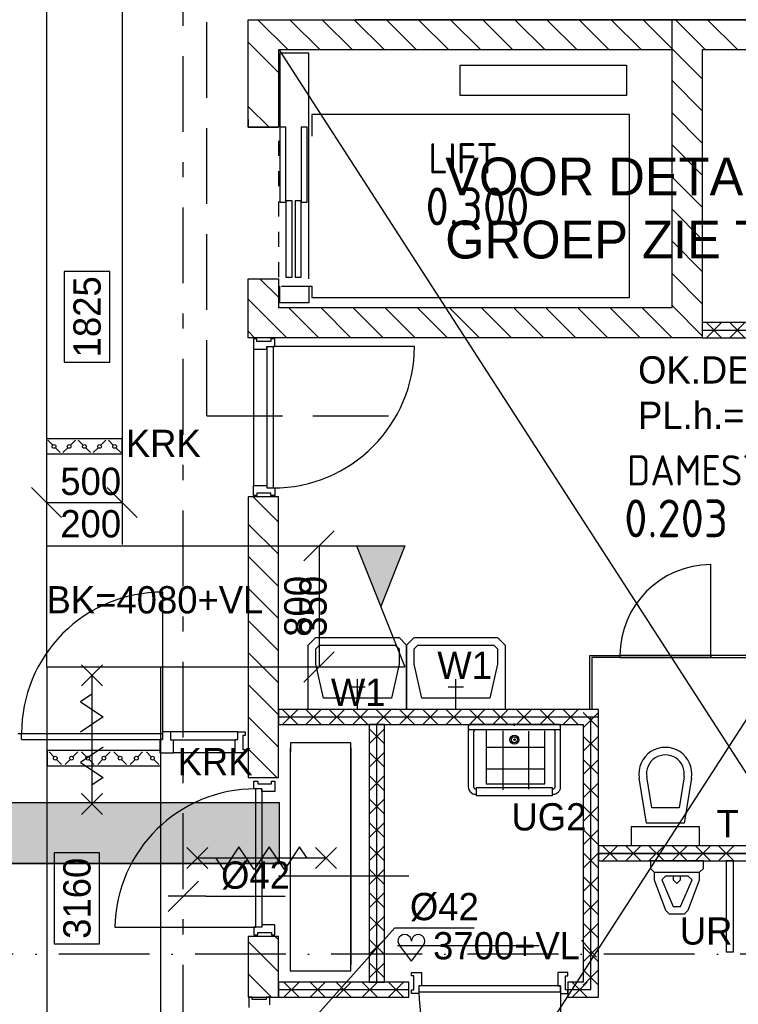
# Model space of a CAD drawing. Extents: x -866131 to -691536, y 173952 to 258052.
# Tile 96 of 160: x -774672 to -769925, y 216940 to 223441. Entities that reach past the tile are written whole.
import ezdxf
from ezdxf.enums import TextEntityAlignment as Align

# ---------------------------------------------------------------- set-up
doc = ezdxf.new("R2010")
doc.units = 0
doc.header["$LTSCALE"] = 100
for name, pattern in [('2322108', [7, 5, -2]), ('2322109', [10, 5, -2, 1, -2]), ('CENTER4', [5, 3.125, -0.625, 0.625, -0.625]), ('DASHDOT', [9, 6, -1.5, 0, -1.5]), ('HIDDEN', [2, 1, -1]), ('LURETOUR', [6, 4, -2])]:
    doc.linetypes.add(name, pattern=pattern)
doc.layers.get('0').update_dxf_attribs({"linetype": 'CONTINUOUS'})
for name, color, linetype in [('AL$1----_ALGEMEEN', 7, 'CONTINUOUS'), ('AL$7----_STRAMIEN', 1, 'DASHDOT'), ('AL$8----_HULPLIJNEN', 2, 'CONTINUOUS'), ('AL22----_BINNENWAND', 7, 'CONTINUOUS'), ('AL22----_CAMPINGWANDJE', 1, 'CONTINUOUS'), ('AL28----_KONSTRUKTIE', 3, 'CONTINUOUS'), ('AL32----_BINNENKOZ', 7, 'CONTINUOUS'), ('AL32----_DRAAIRICHTING', 1, 'CONTINUOUS'), ('AL65----_BEVEILIGING', 7, 'CONTINUOUS'), ('AL66----_TRANSPINST', 7, 'CONTINUOUS'), ('AL74----_INRSANITAIR', 7, 'CONTINUOUS'), ('ALL-----_REFLIJNEN', 8, 'CONTINUOUS'), ('ALXA1---_RASTER50', 12, 'CONTINUOUS'), ('ALXA7---_KALKZVUIL', 1, 'CONTINUOUS'), ('ALXAB---_PREFABBETON', 1, 'CONTINUOUS'), ('BOUW', 8, 'CONTINUOUS'), ('KABELGOOT', 8, 'CONTINUOUS'), ('MV-BINNENKOZIJN', 1, 'CONTINUOUS'), ('VOLGNUMMER', 7, 'CONTINUOUS'), ('WL531---', 4, 'CONTINUOUS'), ('WL561---_RETOUR', 4, 'CONTINUOUS'), ('WL570---', 3, 'CONTINUOUS'), ('WL570---_HARTLIJN', 7, 'CONTINUOUS'), ('WL570---_RETOUR', 3, 'CONTINUOUS'), ('WL570---_TOEVOER', 3, 'CONTINUOUS'), ('WM531---', 1, 'CONTINUOUS'), ('WM570---', 1, 'CONTINUOUS')]:
    doc.layers.add(name, color=color, linetype=linetype)
doc.styles.add('BURO-018', font='BUROFONT.shx', dxfattribs={"height": 180})
doc.styles.add('BURO-025', font='BUROFONT.shx', dxfattribs={"height": 250})
doc.styles.get("Standard").update_dxf_attribs({"font": 'ISOCP'})

# ---------------------------------------------------------------- blocks, each defined once
blk = doc.blocks.new('A$C4CDC756A')
at = {"layer": 'BOUW', "color": 1, "style": 'BURO-018'}
for s, p in [('OK.DEK=4110+VL', (0, 300)), ('PL.h.=3500+vl', (0, 0))]:
    blk.add_text(s, height=180, dxfattribs=at).set_placement(p)
blk = doc.blocks.new('LU-ORND')
at = {"color": 0, "linetype": 'CONTINUOUS'}
for p, q in [((-3, 1.5), (-3, -1.5)), ((3, 1.5), (-3, 1.5)), ((3, -1.5), (3, 1.5)), ((-3, -1.5), (3, -1.5))]:
    blk.add_line(p, q, dxfattribs=at)
blk = doc.blocks.new('LU-2D-K-320')
at = {"color": 0, "linetype": 'CONTINUOUS'}
for p, q in [((-0.5, 400), (0.5, 400)), ((-0.5, -400), (0.5, -400))]:
    blk.add_line(p, q, dxfattribs=at)
blk = doc.blocks.new('*U53', base_point=(60526, 45672))
at = {"layer": 'WM570---', "linetype": 'CONTINUOUS'}
for p, q in [((60625.7, 46171.7), (60426.3, 45972.3)), ((60526, 46072), (60526, 45272)), ((60625.7, 45371.7), (60426.3, 45172.3))]:
    blk.add_line(p, q, dxfattribs=at)
at = {"layer": 'WM570---', "linetype": 'CONTINUOUS', "style": 'BURO-018'}
for s, p in [('800', (60476, 45672)), ('350', (60576, 45672))]:
    blk.add_text(s, height=180, rotation=90, dxfattribs=at).set_placement(p, align=Align.CENTER)
blk = doc.blocks.new('EH100000')
at = {"linetype": 'BYBLOCK'}
for p, q in [((1, 0.5), (0, 0.5)), ((1, 0.5, 1), (0, 0.5, 1)), ((0, -0.5, 1), (1, -0.5, 1)), ((1, -0.5), (0, -0.5))]:
    blk.add_line(p, q, dxfattribs=at)
at = {"linetype": 'BYBLOCK', "invisible_edges": 15}
for points in [[(1, -0.5), (0, -0.5), (0, 0.5), (1, 0.5)], [(0, 0.5), (1, 0.5), (1, 0.5, 1), (0, 0.5, 1)], [(0, -0.5, 1), (1, -0.5, 1), (1, -0.5), (0, -0.5)]]:
    blk.add_3dface(points, dxfattribs=at)
blk = doc.blocks.new('EH100003')
blk.add_lwpolyline([(-1, -0.5), (0, -0.5), (0, 0.5), (-1, 0.5)])
blk = doc.blocks.new('EH100005')
blk.add_lwpolyline([(-1, -0.5), (0, -0.5), (0, 0.5), (-1, 0.5)])
blk = doc.blocks.new('LU-2-KB')
at = {"color": 0, "linetype": 'CONTINUOUS'}
for p, q in [((-0.4, 0.5), (0, -0.5)), ((-0.4, 0.5), (0, 0.5)), ((0, 0.5), (-0.2, 0))]:
    blk.add_line(p, q, dxfattribs=at)
blk.add_solid([(-0.4, 0.5), (0, 0.5), (-0.2, 0)], dxfattribs=at)
blk = doc.blocks.new('LU-2D-K-2EE')
at = {"color": 0, "linetype": 'CONTINUOUS'}
for p, q in [((-0.5, 375), (0.5, 375)), ((-0.5, -375), (0.5, -375))]:
    blk.add_line(p, q, dxfattribs=at)
blk = doc.blocks.new('*U374', base_point=(60292, 42752))
at = {"color": 0, "linetype": 'CONTINUOUS'}
for p, q in [((60954.8, 43493.8), (60225.4, 42677.4)), ((60954.8, 43493.8), (61478.8, 43493.8)), ((60284.1, 42893.2), (60299.9, 42610.8))]:
    blk.add_line(p, q, dxfattribs=at)
at = {"color": 0, "linetype": 'CONTINUOUS', "style": 'BURO-018'}
blk.add_text('%%C42', height=180, dxfattribs=at).set_placement((61054.8, 43543.8))
blk = doc.blocks.new('HART')
at = {"color": 1}
for q in [(-28.1, 39.5), (51.4, 39.5)]:
    blk.add_line((11.6, -12.9), q, dxfattribs=at)
for centre, start, end in [((-10.5, 52.8), 0, 217.1867), ((33.8, 52.8), 322.8133, 180)]:
    blk.add_arc(centre, 22.1, start, end, dxfattribs=at)
blk = doc.blocks.new('LU-2D-K-1F4')
at = {"color": 0, "linetype": 'CONTINUOUS'}
for p, q in [((-0.5, 250), (0.5, 250)), ((-0.5, -250), (0.5, -250))]:
    blk.add_line(p, q, dxfattribs=at)
blk = doc.blocks.new('LU-2D-KLC-1F464')
at = {"color": 0, "linetype": 'CONTINUOUS'}
for p, q in [((-50, 250), (-50, -250)), ((50, 250), (-50, 250)), ((8.8, 208.8), (41.2, 241.2)), ((50, -250), (50, 250)), ((-8.8, 191.2), (-41.2, 158.8)), ((-8.8, 108.8), (-41.2, 141.2)), ((8.8, 91.2), (41.2, 58.8)), ((8.8, 8.8), (41.2, 41.2)), ((-8.8, -8.8), (-41.2, -41.2)), ((-8.8, -91.2), (-41.2, -58.8)), ((8.8, -108.8), (41.2, -141.2)), ((8.8, -191.2), (41.2, -158.8)), ((-50, -250), (50, -250)), ((-8.8, -208.8), (-41.2, -241.2))]:
    blk.add_line(p, q, dxfattribs=at)
for centre in [(0, 200), (0, 100), (0, 0), (0, -100), (0, -200)]:
    blk.add_circle(centre, 12.5, dxfattribs=at)
blk = doc.blocks.new('LU-2D-KLC-2EE64')
at = {"color": 0, "linetype": 'CONTINUOUS'}
for p, q in [((-50, 375), (-50, -375)), ((50, 375), (-50, 375)), ((8.8, 330.3), (41.2, 362.6)), ((50, -375), (50, 375)), ((-8.8, 312.6), (-41.2, 280.3)), ((-8.8, 223.1), (-41.2, 255.4)), ((8.8, 205.4), (41.2, 173.1)), ((8.8, 116), (41.2, 148.3)), ((-8.8, 98.3), (-41.2, 66)), ((-8.8, 8.8), (-41.2, 41.2)), ((8.8, -8.8), (41.2, -41.2)), ((-8.8, -116), (-41.2, -148.3)), ((8.8, -98.3), (41.2, -66)), ((-8.8, -205.4), (-41.2, -173.1)), ((8.8, -223.1), (41.2, -255.4)), ((8.8, -312.6), (41.2, -280.3)), ((-50, -375), (50, -375)), ((-8.8, -330.3), (-41.2, -362.6))]:
    blk.add_line(p, q, dxfattribs=at)
for centre in [(0, 321.4), (0, 214.3), (0, 107.1), (0, 0), (0, -107.1), (0, -214.3), (0, -321.4)]:
    blk.add_circle(centre, 12.5, dxfattribs=at)
blk = doc.blocks.new('*U485', base_point=(59502.1, 43701.5))
at = {"color": 0, "linetype": 'CONTINUOUS'}
for p, q in [((59602.1, 43801.5), (59402.1, 43601.5)), ((59652.1, 43701.5), (59402.1, 43701.5)), ((59652.1, 43701.5), (60176, 43701.5))]:
    blk.add_line(p, q, dxfattribs=at)
at = {"color": 0, "linetype": 'CONTINUOUS', "style": 'BURO-018'}
blk.add_text('%%C42', height=180, dxfattribs=at).set_placement((59752.1, 43751.5))

msp = doc.modelspace()

# ---------------------------------------------------------------- hatches: boundary and pattern name
at = {"layer": 'WL570---'}
h = msp.add_hatch(dxfattribs=at)
h.set_pattern_fill('DOTS', color=8, scale=40, style=0)
h.set_pattern_definition([(0, (-833039.66, 323951.69), (31.75, 63.5), [0, -63.5])])
h.paths.add_polyline_path([(-775271.53, 229557.872), (-775271.53, 229157.872), (-760732.753, 229157.872), (-760732.753, 229557.872)])
h.paths.add_polyline_path([(-775746.53, 229557.872), (-775746.53, 229082.872), (-775346.53, 229082.872), (-775271.53, 229157.872), (-775271.53, 229557.872)])
h.paths.add_polyline_path([(-775346.53, 229082.872), (-775746.53, 229082.872), (-775746.53, 223015.872), (-775348.441, 223015.872), (-775346.53, 223017.783)])
h.paths.add_polyline_path([(-775346.53, 223015.872), (-775746.53, 223015.872), (-775746.53, 218344.872), (-775346.53, 218344.872)])
h.paths.add_polyline_path([(-775271.53, 218269.872), (-775346.53, 218344.872), (-775746.53, 218344.872), (-775746.53, 218069.872), (-775746.53, 217794.872), (-775346.53, 217794.872), (-775271.53, 217869.872)])
h.paths.add_polyline_path([(-774610.883, 217869.872), (-774610.883, 218269.872), (-775271.53, 218269.872), (-775271.53, 217869.872)])
h.paths.add_polyline_path([(-772955.369, 217869.872), (-772955.369, 218269.872), (-773015.369, 218269.872), (-774610.883, 218269.872), (-774610.883, 217869.872)])

# ---------------------------------------------------------------- linework, layer by layer
at = {"color": 0, "linetype": 'CONTINUOUS'}
for p, q in [((-774395.106, 220153.572), (-774594.511, 220352.976)), ((-773895.106, 220153.572), (-774094.511, 220352.976)), ((-774494.809, 220253.274), (-773994.809, 220253.274))]:
    msp.add_line(p, q, dxfattribs=at)
at = {"layer": 'AL$1----_ALGEMEEN', "color": 8}
msp.add_line((-769174.826, 223441.366), (-772456.826, 223441.366), dxfattribs=at)
at = {"layer": 'AL$1----_ALGEMEEN', "color": 8, "linetype": 'HIDDEN'}
msp.add_line((-772336.826, 223441.366), (-767082.826, 223441.366), dxfattribs=at)
at = {"layer": 'AL$7----_STRAMIEN', "color": 1}
msp.add_lwpolyline([(-730609.16, 217271.228), (-862679.018, 217271.228)], dxfattribs=at)
at = {"layer": 'AL$8----_HULPLIJNEN', "color": 8, "linetype": 'HIDDEN'}
for p, q in [((-770362.826, 223241.366), (-772962.826, 223241.366)), ((-772962.826, 223241.366), (-772962.826, 221541.366)), ((-770362.826, 221541.366), (-770362.826, 223241.366)), ((-772962.826, 221541.366), (-770362.826, 221541.366))]:
    msp.add_line(p, q, dxfattribs=at)
at = {"layer": 'AL22----_BINNENWAND', "color": 8}
for p, q in [((-767846.826, 221441.366), (-770162.826, 221441.366)), ((-770162.826, 221441.366), (-770162.826, 221341.366)), ((-770162.826, 221341.366), (-767846.826, 221341.366)), ((-770848.826, 218886.861), (-772962.826, 218886.861)), ((-772962.826, 218886.861), (-772962.826, 218786.861)), ((-770848.826, 218836.861), (-772962.826, 218836.861)), ((-770848.826, 216986.861), (-770848.826, 218886.861)), ((-772962.826, 218786.861), (-770948.826, 218786.861)), ((-772262.826, 218786.861), (-772362.826, 218786.861)), ((-772362.826, 218786.861), (-772362.826, 217086.861)), ((-772262.826, 217086.861), (-772262.826, 218786.861)), ((-770948.826, 218786.861), (-770948.826, 217086.861)), ((-767012.826, 217986.861), (-770848.826, 217986.861)), ((-770848.826, 217986.861), (-770848.826, 217886.861)), ((-770848.826, 217936.861), (-767012.826, 217936.861)), ((-770848.826, 217936.861), (-767012.826, 217936.861)), ((-770848.826, 217886.861), (-767012.826, 217886.861)), ((-772100.326, 217786.861), (-772962.826, 217786.861)), ((-772100.326, 217086.861), (-772962.826, 217086.861)), ((-772962.826, 217086.861), (-772962.826, 216986.861)), ((-772362.826, 217086.861), (-772262.826, 217086.861)), ((-772100.326, 216986.861), (-772100.326, 217086.861)), ((-770948.826, 217086.861), (-771050.326, 217086.861)), ((-771050.326, 217086.861), (-771050.326, 216986.861)), ((-772962.826, 216986.861), (-772100.326, 216986.861)), ((-771050.326, 216986.861), (-770848.826, 216986.861))]:
    msp.add_line(p, q, dxfattribs=at)
at = {"layer": 'AL22----_CAMPINGWANDJE', "color": 8}
for p, q in [((-770905.326, 218886.861), (-770905.326, 219243.361)), ((-770905.326, 219243.361), (-770706.826, 219243.361)), ((-770706.826, 219230.361), (-770892.326, 219230.361)), ((-770892.326, 219230.361), (-770892.326, 218886.861)), ((-770706.826, 219243.361), (-770706.826, 219230.361)), ((-770106.826, 219243.361), (-770106.826, 219230.361)), ((-769722.826, 219243.361), (-770106.826, 219243.361)), ((-770106.826, 219230.361), (-769722.826, 219230.361)), ((-770892.326, 218886.861), (-770905.326, 218886.861))]:
    msp.add_line(p, q, dxfattribs=at)
at = {"layer": 'AL28----_KONSTRUKTIE', "color": 8, "linetype": 'CONTINUOUS'}
for p, q in [((-773162.826, 222731.366), (-773162.826, 223441.366)), ((-773162.826, 223441.366), (-770662.826, 223441.366)), ((-770662.826, 223441.366), (-769062.826, 223441.366)), ((-770362.826, 223241.366), (-772962.826, 223241.366)), ((-772962.826, 223241.366), (-772962.826, 222731.366)), ((-770362.826, 221541.366), (-770362.826, 223241.366)), ((-769212.826, 223241.366), (-770162.826, 223241.366)), ((-770162.826, 223241.366), (-770162.826, 221341.366)), ((-772962.826, 222731.366), (-773162.826, 222731.366)), ((-773162.826, 221341.366), (-773162.826, 221731.366)), ((-773162.826, 221731.366), (-772962.826, 221731.366)), ((-772962.826, 221731.366), (-772962.826, 221541.366)), ((-772962.826, 221541.366), (-770362.826, 221541.366)), ((-772962.826, 221341.366), (-773162.826, 221341.366)), ((-770162.826, 221341.366), (-772962.826, 221341.366)), ((-772962.826, 220291.366), (-773162.826, 220291.366)), ((-773162.826, 220291.366), (-773162.826, 218436.861)), ((-772962.826, 218436.861), (-772962.826, 220291.366)), ((-773162.826, 218436.861), (-772962.826, 218436.861)), ((-772962.826, 218436.861), (-772962.826, 218436.861)), ((-772962.826, 217387.267), (-773162.826, 217387.267)), ((-773162.826, 217387.267), (-773162.826, 216986.861)), ((-772962.826, 216986.861), (-772962.826, 217387.267)), ((-773162.826, 216986.861), (-772962.826, 216986.861))]:
    msp.add_line(p, q, dxfattribs=at)
at = {"layer": 'AL32----_BINNENKOZ', "color": 8}
for p, q in [((-773104.586, 221333.366), (-773126.586, 221333.366)), ((-773126.586, 221333.366), (-773126.586, 221266.366)), ((-773104.586, 221317.366), (-773104.586, 221333.366)), ((-773012.586, 221317.366), (-773104.586, 221317.366)), ((-772987.586, 221333.366), (-773012.586, 221333.366)), ((-773012.586, 221333.366), (-773012.586, 221317.366)), ((-772987.586, 221283.366), (-772987.586, 221333.366)), ((-773126.586, 221266.366), (-773038.586, 221266.366)), ((-773038.586, 221283.366), (-773038.586, 220349.366)), ((-773038.586, 221266.366), (-773038.586, 221283.366)), ((-773038.586, 221283.366), (-772987.586, 221283.366)), ((-772998.586, 221283.366), (-772998.586, 220349.366)), ((-773126.586, 220299.366), (-773126.586, 220366.366)), ((-773126.586, 220366.366), (-773038.586, 220366.366)), ((-773038.586, 220366.366), (-773038.586, 220349.366)), ((-773038.586, 220349.366), (-772987.586, 220349.366)), ((-772987.586, 220349.366), (-772987.586, 220299.366)), ((-773104.586, 220299.366), (-773126.586, 220299.366)), ((-773012.586, 220315.366), (-773104.586, 220315.366)), ((-773104.586, 220315.366), (-773104.586, 220299.366)), ((-773012.586, 220299.366), (-773012.586, 220315.366)), ((-772987.586, 220299.366), (-773012.586, 220299.366)), ((-770106.826, 219243.361), (-770706.826, 219243.361)), ((-770706.826, 219243.361), (-770706.826, 219230.361)), ((-770706.826, 219230.361), (-770106.826, 219230.361)), ((-770106.826, 219230.361), (-770106.826, 219243.361)), ((-774659.439, 218727.678), (-773729.439, 218727.678)), ((-773673.439, 218739.188), (-773729.439, 218739.188)), ((-773729.439, 218739.188), (-773729.439, 218687.678)), ((-773673.439, 218739.188), (-773729.439, 218739.188)), ((-773231.939, 218739.188), (-773673.439, 218739.188)), ((-773673.439, 218685.032), (-773673.439, 218739.188)), ((-773231.939, 218688.188), (-773231.939, 218739.188)), ((-773231.939, 218739.188), (-773181.939, 218739.188)), ((-773181.939, 218714.188), (-773197.939, 218714.188)), ((-773197.939, 218714.188), (-773197.939, 218622.188)), ((-773181.939, 218739.188), (-773181.939, 218714.188)), ((-774659.439, 218687.678), (-773729.439, 218687.678)), ((-773729.439, 218687.678), (-773746.439, 218687.678)), ((-773746.439, 218687.678), (-773746.439, 218600.188)), ((-773656.439, 218685.032), (-773673.439, 218685.032)), ((-773248.939, 218685.032), (-773656.439, 218685.032)), ((-773656.439, 218600.188), (-773656.439, 218685.032)), ((-773248.939, 218600.188), (-773248.939, 218688.188)), ((-773248.939, 218688.188), (-773231.939, 218688.188)), ((-773746.439, 218600.188), (-773656.439, 218600.188)), ((-773248.939, 218600.188), (-773656.439, 218600.188)), ((-773181.939, 218600.188), (-773248.939, 218600.188)), ((-773197.939, 218622.188), (-773181.939, 218622.188)), ((-773181.939, 218622.188), (-773181.939, 218600.188)), ((-773124.517, 218412.861), (-773099.517, 218412.861)), ((-773124.517, 218362.861), (-773124.517, 218412.861)), ((-773099.517, 218412.861), (-773099.517, 218396.861)), ((-773099.517, 218396.861), (-773007.517, 218396.861)), ((-773007.517, 218396.861), (-773007.517, 218412.861)), ((-773007.517, 218412.861), (-772985.517, 218412.861)), ((-772985.517, 218412.861), (-772985.517, 218345.861)), ((-773073.517, 218362.861), (-773124.517, 218362.861)), ((-773113.517, 218362.861), (-773113.517, 217448.861)), ((-773073.517, 218362.861), (-773073.517, 217448.861)), ((-773073.517, 218345.861), (-773073.517, 218362.861)), ((-772985.517, 218345.861), (-773073.517, 218345.861)), ((-772985.517, 217465.861), (-773073.517, 217465.861)), ((-773073.517, 217465.861), (-773073.517, 217448.861)), ((-772985.517, 217398.861), (-772985.517, 217465.861)), ((-774043.517, 217448.861), (-773113.517, 217448.861)), ((-773073.517, 217448.861), (-773124.517, 217448.861)), ((-773124.517, 217448.861), (-773124.517, 217398.861)), ((-773099.517, 217398.861), (-773099.517, 217414.861)), ((-773099.517, 217414.861), (-773007.517, 217414.861)), ((-773007.517, 217414.861), (-773007.517, 217398.861)), ((-773124.517, 217398.861), (-773099.517, 217398.861)), ((-773007.517, 217398.861), (-772985.517, 217398.861)), ((-772175.189, 217329.046), (-771241.189, 217329.046)), ((-772084.326, 217128.361), (-772084.326, 217150.361)), ((-772084.326, 217150.361), (-772017.326, 217150.361)), ((-772017.326, 217150.361), (-772017.326, 217062.361)), ((-771050.326, 217150.361), (-771117.326, 217150.361)), ((-771117.326, 217150.361), (-771117.326, 217062.361)), ((-771050.326, 217128.361), (-771050.326, 217150.361)), ((-772068.326, 217128.361), (-772084.326, 217128.361)), ((-772068.326, 217036.361), (-772068.326, 217128.361)), ((-771066.326, 217036.361), (-771066.326, 217128.361)), ((-771066.326, 217128.361), (-771050.326, 217128.361)), ((-772084.326, 217011.361), (-772084.326, 217036.361)), ((-772084.326, 217036.361), (-772068.326, 217036.361)), ((-772034.326, 217011.361), (-772084.326, 217011.361)), ((-772017.326, 217062.361), (-772034.326, 217062.361)), ((-772034.326, 217062.361), (-772034.326, 217011.361)), ((-772034.326, 217062.361), (-772034.326, 217022.361)), ((-771100.326, 217062.361), (-772034.326, 217062.361)), ((-772034.326, 217022.361), (-771100.326, 217022.361)), ((-772034.326, 217022.361), (-771100.326, 217022.361)), ((-771117.326, 217062.361), (-771100.326, 217062.361)), ((-771100.326, 217062.361), (-771100.326, 217011.361)), ((-771100.326, 217022.361), (-771100.326, 217062.361)), ((-771100.326, 217011.361), (-771050.326, 217011.361)), ((-771050.326, 217036.361), (-771066.326, 217036.361)), ((-771050.326, 217011.361), (-771050.326, 217036.361)), ((-773135.826, 216986.861), (-773157.826, 216986.861)), ((-773157.826, 216986.861), (-773157.826, 216919.861)), ((-773135.826, 216970.861), (-773135.826, 216986.861)), ((-773043.826, 216970.861), (-773135.826, 216970.861)), ((-773018.826, 216986.861), (-773043.826, 216986.861)), ((-773043.826, 216986.861), (-773043.826, 216970.861)), ((-773018.826, 216936.861), (-773018.826, 216986.861))]:
    msp.add_line(p, q, dxfattribs=at)
at = {"layer": 'AL32----_BINNENKOZ', "color": 8, "linetype": 'CONTINUOUS'}
msp.add_line((-773126.586, 221266.366), (-773126.586, 220366.366), dxfattribs=at)
at = {"layer": 'AL32----_BINNENKOZ', "color": 8}
msp.add_arc((-773113.517, 217432.861), 930, 90, 179.0142175, dxfattribs=at)
at = {"layer": 'AL32----_DRAAIRICHTING', "color": 8}
for p, q in [((-772064.586, 221283.366), (-772998.586, 221283.366)), ((-770106.826, 219243.361), (-770106.826, 219843.361)), ((-773729.439, 219661.678), (-773729.439, 218727.678)), ((-770706.826, 219243.361), (-770106.826, 219243.361)), ((-774119.439, 218837.678), (-774194.439, 218787.678)), ((-774194.439, 218787.678), (-774269.439, 218737.678)), ((-774684.439, 218727.678), (-774659.439, 218727.678)), ((-774659.439, 218687.678), (-774659.439, 218727.678)), ((-771100.326, 217022.361), (-771100.326, 216088.361))]:
    msp.add_line(p, q, dxfattribs=at)
for centre, radius, start, end in [((-772998.586, 221283.366), 934, 270, 0), ((-770106.826, 219243.361), 600, 90, 180), ((-773728.852, 218731.085), 930.593, 90.0361325, 180.2097718), ((-771100.326, 217022.361), 934, 180, 270)]:
    msp.add_arc(centre, radius, start, end, dxfattribs=at)
at = {"layer": 'AL65----_BEVEILIGING', "color": 8, "linetype": 'CONTINUOUS'}
for p, q in [((-774124.439, 219182.678), (-774264.439, 219042.678)), ((-774264.439, 219182.678), (-774124.439, 219042.678)), ((-774194.439, 219112.678), (-774194.439, 218262.678)), ((-774194.439, 218987.678), (-774269.439, 218937.678)), ((-774269.439, 218937.678), (-774119.439, 218837.678)), ((-774119.439, 218637.678), (-774194.439, 218587.678)), ((-774194.439, 218587.678), (-774269.439, 218537.678)), ((-774269.439, 218537.678), (-774119.439, 218437.678)), ((-774119.439, 218437.678), (-774194.439, 218387.678)), ((-774124.439, 218332.678), (-774264.439, 218192.678)), ((-774264.439, 218332.678), (-774124.439, 218192.678)), ((-773428.517, 217835.861), (-773568.517, 217975.861)), ((-773428.517, 217975.861), (-773568.517, 217835.861)), ((-773223.517, 217980.861), (-773323.517, 217830.861)), ((-773173.517, 217905.861), (-773223.517, 217980.861)), ((-773023.517, 217980.861), (-773123.517, 217830.861)), ((-772973.517, 217905.861), (-773023.517, 217980.861)), ((-772823.517, 217980.861), (-772923.517, 217830.861)), ((-772773.517, 217905.861), (-772823.517, 217980.861)), ((-772578.517, 217835.861), (-772718.517, 217975.861)), ((-772578.517, 217975.861), (-772718.517, 217835.861)), ((-772648.517, 217905.861), (-773498.517, 217905.861)), ((-773323.517, 217830.861), (-773373.517, 217905.861)), ((-773123.517, 217830.861), (-773173.517, 217905.861)), ((-772923.517, 217830.861), (-772973.517, 217905.861))]:
    msp.add_line(p, q, dxfattribs=at)
at = {"layer": 'AL66----_TRANSPINST', "color": 8, "linetype": 'CONTINUOUS'}
for p, q in [((-772762.826, 223221.366), (-772952.826, 223221.366)), ((-772952.826, 223221.366), (-772952.826, 222731.366)), ((-772762.826, 222731.366), (-772762.826, 223221.366)), ((-771762.826, 223141.366), (-770662.826, 223141.366)), ((-770662.826, 223141.366), (-770662.826, 222941.366)), ((-770662.826, 222941.366), (-771762.826, 222941.366)), ((-770642.826, 222816.366), (-772742.826, 222816.366)), ((-772742.826, 222816.366), (-772742.826, 222671.366)), ((-770642.826, 221606.366), (-770642.826, 222816.366)), ((-773162.826, 222781.366), (-773162.826, 222731.366)), ((-773162.826, 222731.366), (-772962.826, 222731.366)), ((-772912.826, 222731.366), (-772952.826, 222731.366)), ((-772912.826, 222236.366), (-772912.826, 222731.366)), ((-772772.826, 222731.366), (-772812.826, 222731.366)), ((-772772.826, 222236.366), (-772772.826, 222731.366)), ((-772762.826, 221731.366), (-772762.826, 222731.366)), ((-772952.826, 222236.366), (-772912.826, 222236.366)), ((-772872.826, 222246.366), (-772912.826, 222246.366)), ((-772872.826, 221741.366), (-772872.826, 222246.366)), ((-772812.826, 222246.366), (-772852.826, 222246.366)), ((-772812.826, 221741.366), (-772812.826, 222246.366)), ((-772812.826, 222236.366), (-772772.826, 222236.366)), ((-773162.826, 221681.366), (-773162.826, 221731.366)), ((-773162.826, 221731.366), (-772962.826, 221731.366)), ((-772912.826, 221741.366), (-772872.826, 221741.366)), ((-772852.826, 221741.366), (-772812.826, 221741.366)), ((-772952.826, 221571.366), (-772952.826, 221681.366)), ((-772942.826, 221681.366), (-772742.826, 221681.366)), ((-772762.826, 221681.366), (-772762.826, 221571.366)), ((-772742.826, 221681.366), (-772742.826, 221606.366)), ((-772762.826, 221571.366), (-772952.826, 221571.366)), ((-772742.826, 221606.366), (-770642.826, 221606.366))]:
    msp.add_line(p, q, dxfattribs=at)
at = {"layer": 'AL66----_TRANSPINST', "color": 8}
for p, q in [((-771762.826, 222941.366), (-771762.826, 223141.366)), ((-772952.826, 222731.366), (-772952.826, 222236.366)), ((-772812.826, 222731.366), (-772812.826, 222236.366)), ((-772912.826, 222246.366), (-772912.826, 221741.366)), ((-772852.826, 222246.366), (-772852.826, 221741.366))]:
    msp.add_line(p, q, dxfattribs=at)
at = {"layer": 'AL74----_INRSANITAIR', "color": 8, "linetype": 'CONTINUOUS'}
for p, q in [((-772765.882, 219311.861), (-772715.882, 219361.861)), ((-772715.882, 219361.861), (-772165.882, 219361.861)), ((-772165.882, 219361.861), (-772115.882, 219311.861)), ((-772115.882, 219311.861), (-772065.882, 219361.861)), ((-772065.882, 219361.861), (-771515.882, 219361.861)), ((-771515.882, 219361.861), (-771465.882, 219311.861)), ((-772765.882, 219186.861), (-772765.882, 219311.861)), ((-772715.882, 219286.861), (-772690.882, 219311.861)), ((-772715.882, 219186.861), (-772715.882, 219286.861)), ((-772690.882, 219311.861), (-772190.882, 219311.861)), ((-772190.882, 219311.861), (-772165.882, 219286.861)), ((-772165.882, 219286.861), (-772165.882, 219186.861)), ((-772115.882, 219311.861), (-772115.882, 219186.861)), ((-772115.882, 219186.861), (-772115.882, 219311.861)), ((-772065.882, 219286.861), (-772040.882, 219311.861)), ((-772065.882, 219186.861), (-772065.882, 219286.861)), ((-772040.882, 219311.861), (-771540.882, 219311.861)), ((-771540.882, 219311.861), (-771515.882, 219286.861)), ((-771515.882, 219286.861), (-771515.882, 219186.861)), ((-771465.882, 219311.861), (-771465.882, 219186.861)), ((-772765.882, 218886.861), (-772765.882, 219186.861)), ((-772665.882, 218961.861), (-772715.882, 219186.861)), ((-772165.882, 219186.861), (-772215.882, 218961.861)), ((-772115.882, 219186.861), (-772115.882, 218886.861)), ((-772115.882, 218886.861), (-772115.882, 219186.861)), ((-772015.882, 218961.861), (-772065.882, 219186.861)), ((-771515.882, 219186.861), (-771565.882, 218961.861)), ((-771465.882, 219186.861), (-771465.882, 218886.861)), ((-772490.882, 219036.861), (-772390.882, 219036.861)), ((-772440.882, 218886.861), (-772440.882, 219086.861)), ((-771840.882, 219036.861), (-771740.882, 219036.861)), ((-771790.882, 218886.861), (-771790.882, 219086.861)), ((-772215.882, 218961.861), (-772665.882, 218961.861)), ((-771565.882, 218961.861), (-772015.882, 218961.861)), ((-772115.882, 218886.861), (-772765.882, 218886.861)), ((-771465.882, 218886.861), (-772115.882, 218886.861)), ((-771590.331, 218747.664), (-771590.331, 218395.999)), ((-771480.124, 218746.044), (-771480.124, 218357.105)), ((-771310.934, 218742.802), (-771310.934, 218360.347)), ((-771202.279, 218395.999), (-771202.279, 218746.044)), ((-771590.331, 218637.465), (-771202.279, 218637.465)), ((-770456.826, 218561.861), (-770456.826, 218561.861)), ((-771590.331, 218494.854), (-771202.279, 218494.854)), ((-770497.26, 218236.861), (-770530.242, 218442.02)), ((-770283.411, 218442.02), (-770316.392, 218236.861)), ((-771590.331, 218395.999), (-771202.279, 218395.999)), ((-770581.826, 218386.861), (-770581.826, 218386.861)), ((-770531.826, 218136.861), (-770579.608, 218434.084)), ((-770234.045, 218434.084), (-770281.826, 218136.861)), ((-770316.392, 218236.861), (-770497.26, 218236.861)), ((-770281.826, 218136.861), (-770531.826, 218136.861)), ((-770181.826, 218111.861), (-770631.826, 218111.861)), ((-770631.826, 218111.861), (-770631.826, 217986.861)), ((-770181.826, 217986.861), (-770181.826, 218111.861)), ((-770505.826, 217886.861), (-770505.826, 217836.861)), ((-770155.826, 217886.861), (-770505.826, 217886.861)), ((-770155.826, 217836.861), (-770155.826, 217886.861)), ((-770505.826, 217836.861), (-770480.826, 217811.861)), ((-770480.826, 217811.861), (-770480.826, 217761.861)), ((-770480.826, 217811.861), (-770480.826, 217811.861)), ((-770480.826, 217811.861), (-770180.826, 217811.861)), ((-770180.826, 217811.861), (-770155.826, 217836.861)), ((-770180.826, 217761.861), (-770180.826, 217811.861)), ((-770480.826, 217761.861), (-770405.826, 217561.861)), ((-770405.826, 217786.861), (-770430.826, 217761.861)), ((-770430.826, 217761.861), (-770355.826, 217586.861)), ((-770430.826, 217761.861), (-770430.826, 217761.861)), ((-770255.826, 217786.861), (-770405.826, 217786.861)), ((-770355.826, 217786.861), (-770355.826, 217761.861)), ((-770355.826, 217761.861), (-770330.826, 217736.861)), ((-770330.826, 217736.861), (-770305.826, 217761.861)), ((-770305.826, 217761.861), (-770305.826, 217786.861)), ((-770305.826, 217586.861), (-770230.826, 217761.861)), ((-770230.826, 217761.861), (-770255.826, 217786.861)), ((-770255.826, 217561.861), (-770180.826, 217761.861)), ((-770405.826, 217561.861), (-770405.826, 217561.861)), ((-770405.826, 217561.861), (-770380.826, 217536.861)), ((-770380.826, 217536.861), (-770280.826, 217536.861)), ((-770355.826, 217586.861), (-770305.826, 217586.861)), ((-770280.826, 217536.861), (-770255.826, 217561.861)), ((-770280.826, 217536.861), (-770280.826, 217536.861))]:
    msp.add_line(p, q, dxfattribs=at)
at = {"layer": 'AL74----_INRSANITAIR', "color": 8}
for p, q in [((-771708.826, 218776.861), (-771708.826, 218376.861)), ((-771108.826, 218786.861), (-771698.826, 218786.861)), ((-771403.826, 218779.597), (-771403.826, 218794.144)), ((-771098.826, 218376.861), (-771098.826, 218776.861)), ((-771108.826, 218751.861), (-771698.826, 218751.861)), ((-771673.826, 218741.861), (-771673.826, 218376.861)), ((-771133.826, 218376.861), (-771133.826, 218741.861)), ((-771394.236, 218686.861), (-771412.726, 218686.861)), ((-771403.826, 218694.772), (-771403.826, 218678.886)), ((-771658.826, 218361.861), (-771653.826, 218361.861)), ((-771658.826, 218326.861), (-771653.826, 218326.861)), ((-771653.826, 218316.861), (-771653.826, 218371.861)), ((-771653.826, 218371.861), (-771153.826, 218371.861)), ((-771153.826, 218316.861), (-771653.826, 218316.861)), ((-771153.826, 218371.861), (-771153.826, 218316.861)), ((-771153.826, 218361.861), (-771148.826, 218361.861)), ((-771153.826, 218326.861), (-771148.826, 218326.861)), ((-769955.826, 217886.861), (-770005.826, 217886.861)), ((-770005.826, 217886.861), (-770005.826, 217286.861)), ((-769955.826, 217286.861), (-769955.826, 217886.861)), ((-770005.826, 217286.861), (-769955.826, 217286.861))]:
    msp.add_line(p, q, dxfattribs=at)
for radius in [30, 20]:
    msp.add_circle((-771403.826, 218686.861), radius, dxfattribs=at)
for centre, radius, start, end in [((-771698.826, 218776.861), 10, 90, 180), ((-771108.826, 218776.861), 10, 0, 90), ((-771698.826, 218761.861), 10, 180, 270), ((-771663.826, 218741.861), 10, 90, 180), ((-771143.826, 218741.861), 10, 0, 90), ((-771108.826, 218761.861), 10, 270, 0), ((-771658.826, 218376.861), 50, 180, 270), ((-771658.826, 218376.861), 15, 180, 270), ((-771148.826, 218376.861), 15, 270, 0), ((-771148.826, 218376.861), 50, 270, 0)]:
    msp.add_arc(centre, radius, start, end, dxfattribs=at)
at = {"layer": 'AL74----_INRSANITAIR', "color": 8, "linetype": 'CONTINUOUS'}
for radius in [175, 125]:
    msp.add_arc((-770406.826, 218461.861), radius, 350.8672879, 189.1327121, dxfattribs=at)
at = {"layer": 'ALL-----_REFLIJNEN', "color": 8, "linetype": 'CONTINUOUS'}
for p, q in [((-770162.826, 221391.366), (-767846.826, 221391.366)), ((-770898.826, 218836.861), (-772962.826, 218836.861)), ((-770898.826, 217036.861), (-770898.826, 218836.861)), ((-772312.826, 217086.861), (-772312.826, 218786.861)), ((-767012.826, 217936.861), (-770848.826, 217936.861)), ((-772962.826, 217036.861), (-772100.326, 217036.861)), ((-771050.326, 217036.861), (-770898.826, 217036.861))]:
    msp.add_line(p, q, dxfattribs=at)
at = {"layer": 'ALXA1---_RASTER50', "color": 8}
msp.add_line((-770362.826, 223241.366), (-770362.826, 223441.366), dxfattribs=at)
at = {"layer": 'ALXA7---_KALKZVUIL', "color": 8}
for p, q in [((-770035.626, 221441.366), (-770135.626, 221341.366)), ((-770135.626, 221441.366), (-770035.626, 221341.366)), ((-769881.226, 221441.366), (-769981.226, 221341.366)), ((-769981.226, 221441.366), (-769881.226, 221341.366)), ((-772935.605, 218786.861), (-772835.605, 218886.861)), ((-772835.605, 218786.861), (-772935.605, 218886.861)), ((-772781.163, 218786.861), (-772681.163, 218886.861)), ((-772681.163, 218786.861), (-772781.163, 218886.861)), ((-772626.72, 218786.861), (-772526.72, 218886.861)), ((-772526.72, 218786.861), (-772626.72, 218886.861)), ((-772472.278, 218786.861), (-772372.278, 218886.861)), ((-772372.278, 218786.861), (-772472.278, 218886.861)), ((-772317.836, 218786.861), (-772217.836, 218886.861)), ((-772217.836, 218786.861), (-772317.836, 218886.861)), ((-772163.393, 218786.861), (-772063.393, 218886.861)), ((-772063.393, 218786.861), (-772163.393, 218886.861)), ((-772008.951, 218786.861), (-771908.951, 218886.861)), ((-771908.951, 218786.861), (-772008.951, 218886.861)), ((-771854.509, 218786.861), (-771754.509, 218886.861)), ((-771754.509, 218786.861), (-771854.509, 218886.861)), ((-771700.067, 218786.861), (-771600.067, 218886.861)), ((-771600.067, 218786.861), (-771700.067, 218886.861)), ((-771545.624, 218786.861), (-771445.624, 218886.861)), ((-771445.624, 218786.861), (-771545.624, 218886.861)), ((-771391.182, 218786.861), (-771291.182, 218886.861)), ((-771291.182, 218786.861), (-771391.182, 218886.861)), ((-771236.74, 218786.861), (-771136.74, 218886.861)), ((-771136.74, 218786.861), (-771236.74, 218886.861)), ((-771082.297, 218786.861), (-770982.297, 218886.861)), ((-770982.297, 218786.861), (-771082.297, 218886.861)), ((-770948.826, 218865.889), (-770848.826, 218765.889)), ((-770948.826, 218765.889), (-770848.826, 218865.889)), ((-772262.826, 218759.588), (-772362.826, 218659.588)), ((-772262.826, 218659.588), (-772362.826, 218759.588)), ((-770948.826, 218711.447), (-770848.826, 218611.447)), ((-770948.826, 218611.447), (-770848.826, 218711.447)), ((-772262.826, 218605.042), (-772362.826, 218505.042)), ((-772262.826, 218505.042), (-772362.826, 218605.042)), ((-770948.826, 218557.005), (-770848.826, 218457.005)), ((-770948.826, 218457.005), (-770848.826, 218557.005)), ((-772262.826, 218450.497), (-772362.826, 218350.497)), ((-772262.826, 218350.497), (-772362.826, 218450.497)), ((-770948.826, 218402.563), (-770848.826, 218302.563)), ((-770948.826, 218302.563), (-770848.826, 218402.563)), ((-772262.826, 218295.952), (-772362.826, 218195.952)), ((-772262.826, 218195.952), (-772362.826, 218295.952)), ((-770948.826, 218248.12), (-770848.826, 218148.12)), ((-770948.826, 218148.12), (-770848.826, 218248.12)), ((-772262.826, 218141.406), (-772362.826, 218041.406)), ((-772262.826, 218041.406), (-772362.826, 218141.406)), ((-770948.826, 218093.678), (-770848.826, 217993.678)), ((-770948.826, 217993.678), (-770848.826, 218093.678)), ((-772262.826, 217986.861), (-772362.826, 217886.861)), ((-772262.826, 217886.861), (-772362.826, 217986.861)), ((-770822.106, 217886.861), (-770722.106, 217986.861)), ((-770722.106, 217886.861), (-770822.106, 217986.861)), ((-770668.666, 217886.861), (-770568.666, 217986.861)), ((-770568.666, 217886.861), (-770668.666, 217986.861)), ((-770515.226, 217886.861), (-770415.226, 217986.861)), ((-770415.226, 217886.861), (-770515.226, 217986.861)), ((-770361.786, 217886.861), (-770261.786, 217986.861)), ((-770261.786, 217886.861), (-770361.786, 217986.861)), ((-770208.346, 217886.861), (-770108.346, 217986.861)), ((-770108.346, 217886.861), (-770208.346, 217986.861)), ((-770054.906, 217886.861), (-769954.906, 217986.861)), ((-769954.906, 217886.861), (-770054.906, 217986.861)), ((-770948.826, 217939.236), (-770848.826, 217839.236)), ((-770948.826, 217839.236), (-770848.826, 217939.236)), ((-772262.826, 217832.315), (-772362.826, 217732.315)), ((-772262.826, 217732.315), (-772362.826, 217832.315)), ((-770948.826, 217784.793), (-770848.826, 217684.793)), ((-770948.826, 217684.793), (-770848.826, 217784.793)), ((-772262.826, 217677.77), (-772362.826, 217577.77)), ((-772262.826, 217577.77), (-772362.826, 217677.77)), ((-770948.826, 217630.351), (-770848.826, 217530.351)), ((-770948.826, 217530.351), (-770848.826, 217630.351)), ((-772262.826, 217523.224), (-772362.826, 217423.224)), ((-772262.826, 217423.224), (-772362.826, 217523.224)), ((-770948.826, 217475.909), (-770848.826, 217375.909)), ((-770948.826, 217375.909), (-770848.826, 217475.909)), ((-772262.826, 217368.679), (-772362.826, 217268.679)), ((-772262.826, 217268.679), (-772362.826, 217368.679)), ((-770948.826, 217321.466), (-770848.826, 217221.466)), ((-770948.826, 217221.466), (-770848.826, 217321.466)), ((-772262.826, 217214.133), (-772362.826, 217114.133)), ((-772262.826, 217114.133), (-772362.826, 217214.133)), ((-770948.826, 217167.024), (-770848.826, 217067.024)), ((-770948.826, 217067.024), (-770848.826, 217167.024)), ((-772826.576, 217086.861), (-772926.576, 216986.861)), ((-772926.576, 217086.861), (-772826.576, 216986.861)), ((-772654.076, 217086.861), (-772754.076, 216986.861)), ((-772754.076, 217086.861), (-772654.076, 216986.861)), ((-772481.576, 217086.861), (-772581.576, 216986.861)), ((-772581.576, 217086.861), (-772481.576, 216986.861)), ((-772309.076, 217086.861), (-772409.076, 216986.861)), ((-772409.076, 217086.861), (-772309.076, 216986.861)), ((-772136.576, 217086.861), (-772236.576, 216986.861)), ((-772236.576, 217086.861), (-772136.576, 216986.861)), ((-770923.105, 217086.861), (-771023.105, 216986.861)), ((-771023.105, 217086.861), (-770923.105, 216986.861))]:
    msp.add_line(p, q, dxfattribs=at)
at = {"layer": 'ALXAB---_PREFABBETON', "color": 8}
for p, q in [((-772898.562, 223241.366), (-773098.562, 223441.366)), ((-772686.43, 223241.366), (-772886.43, 223441.366)), ((-772474.298, 223241.366), (-772674.298, 223441.366)), ((-772262.166, 223241.366), (-772462.166, 223441.366)), ((-772050.034, 223241.366), (-772250.034, 223441.366)), ((-771837.902, 223241.366), (-772037.902, 223441.366)), ((-771625.77, 223241.366), (-771825.77, 223441.366)), ((-771413.638, 223241.366), (-771613.638, 223441.366)), ((-771201.506, 223241.366), (-771401.506, 223441.366)), ((-770989.374, 223241.366), (-771189.374, 223441.366)), ((-770777.242, 223241.366), (-770977.242, 223441.366)), ((-770565.11, 223241.366), (-770765.11, 223441.366)), ((-770162.826, 223051.215), (-770552.978, 223441.366)), ((-770140.846, 223241.366), (-770340.846, 223441.366)), ((-769928.714, 223241.366), (-770128.714, 223441.366)), ((-772962.826, 223093.498), (-773162.826, 223293.498)), ((-770162.826, 222839.083), (-770362.826, 223039.083)), ((-773024.958, 222731.366), (-773162.826, 222869.234)), ((-770162.826, 222626.951), (-770362.826, 222826.951)), ((-770162.826, 222414.819), (-770362.826, 222614.819)), ((-770162.826, 222202.687), (-770362.826, 222402.687)), ((-770162.826, 221990.555), (-770362.826, 222190.555)), ((-770162.826, 221778.423), (-770362.826, 221978.423)), ((-770162.826, 221566.291), (-770362.826, 221766.291)), ((-772962.826, 221608.574), (-773085.618, 221731.366)), ((-772907.75, 221341.366), (-773162.826, 221596.442)), ((-772695.618, 221341.366), (-772895.618, 221541.366)), ((-772483.486, 221341.366), (-772683.486, 221541.366)), ((-772271.354, 221341.366), (-772471.354, 221541.366)), ((-772059.222, 221341.366), (-772259.222, 221541.366)), ((-771847.09, 221341.366), (-772047.09, 221541.366)), ((-771634.958, 221341.366), (-771834.958, 221541.366)), ((-771422.826, 221341.366), (-771622.826, 221541.366)), ((-771210.694, 221341.366), (-771410.694, 221541.366)), ((-770998.562, 221341.366), (-771198.562, 221541.366)), ((-770786.43, 221341.366), (-770986.43, 221541.366)), ((-770574.298, 221341.366), (-770774.298, 221541.366)), ((-770362.166, 221341.366), (-770562.166, 221541.366)), ((-770162.826, 221354.158), (-770362.826, 221554.158)), ((-773119.882, 221341.366), (-773162.826, 221384.31)), ((-772962.826, 220123.65), (-773130.543, 220291.366)), ((-772962.826, 219911.518), (-773162.826, 220111.518)), ((-772962.826, 219699.386), (-773162.826, 219899.386)), ((-772962.826, 219487.254), (-773162.826, 219687.254)), ((-772962.826, 219275.122), (-773162.826, 219475.122)), ((-772962.826, 219062.99), (-773162.826, 219262.99)), ((-772962.826, 218850.858), (-773162.826, 219050.858)), ((-772962.826, 218638.726), (-773162.826, 218838.726)), ((-772973.093, 218436.861), (-773162.826, 218626.594)), ((-772962.826, 217153.801), (-773162.826, 217353.801)), ((-772962.826, 217365.933), (-772984.16, 217387.267)), ((-773008.017, 216986.861), (-773162.826, 217141.669))]:
    msp.add_line(p, q, dxfattribs=at)
at = {"layer": 'WL531---', "linetype": '2322109'}
msp.add_line((-773591.647, 216701.302), (-773591.647, 230148.578), dxfattribs=at)
at = {"layer": 'WL561---_RETOUR', "linetype": '2322108'}
for q in [(-773436.279, 240496.483), (-772113.273, 220824.833)]:
    msp.add_line((-773436.279, 220824.833), q, dxfattribs=at)
at = {"layer": 'WL570---'}
msp.add_line((-774494.808, 219975.77), (-774494.808, 219169.969), dxfattribs=at)
at = {"layer": 'WL570---_HARTLIJN', "color": 1, "linetype": 'CONTINUOUS'}
msp.add_line((-770960.369, 217362.702), (-770861.182, 217251.171), dxfattribs=at)
at = {"layer": 'WL570---_RETOUR', "color": 1}
for p, q in [((-767022.951, 214056.232), (-772958.707, 223243.553)), ((-772950.902, 214051.519), (-767012.403, 223246.569))]:
    msp.add_line(p, q, dxfattribs=at)

# ---------------------------------------------------------------- block references
at = {"layer": 'KABELGOOT', "yscale": 400}
for name, p, xscale, zscale, rotation in [('EH100003', (-772683.748, 218666.302, -3650), 60, 2600, 90), ('EH100000', (-772685.369, 217200.872), 1432, 60, 90), ('EH100003', (-772684.369, 217160.302, -3650), 60, 2600, 270)]:
    msp.add_blockref(name, p, dxfattribs=dict(at, xscale=xscale, zscale=zscale, rotation=rotation))
at = {"layer": 'KABELGOOT', "yscale": 400, "zscale": 60}
for name, p, xscale in [('EH100000', (-775271.53, 218069.872), 2316.161180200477), ('EH100000', (-775271.53, 218069.872), 2316.161180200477), ('EH100005', (-772955.369, 218069.872), 60)]:
    msp.add_blockref(name, p, dxfattribs=dict(at, xscale=xscale))
at = {"layer": 'MV-BINNENKOZIJN'}
msp.add_blockref('A$C4CDC756A', (-770586.929, 220739.072), dxfattribs=at)
at = {"layer": 'WL570---_RETOUR', "linetype": 'LURETOUR'}
for name, p, xscale, rotation in [('LU-2D-K-1F4', (-774244.808, 225338.85), 10726.15871047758, 269.9999999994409), ('LU-2D-K-320', (-773310.491, 219567.716), 2366.606151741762, 359.9999999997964)]:
    msp.add_blockref(name, p, dxfattribs=dict(at, xscale=xscale, rotation=rotation))
at = {"layer": 'WL570---_RETOUR', "linetype": 'CONTINUOUS', "rotation": 270}
for name, p in [('LU-2D-KLC-1F464', (-774244.808, 220623.768)), ('LU-2D-KLC-2EE64', (-774115.54, 218565.471))]:
    msp.add_blockref(name, p, dxfattribs=at)
at = {"layer": 'WL570---_RETOUR', "linetype": 'LURETOUR', "xscale": 800, "yscale": 800, "zscale": 800, "rotation": 359.9999999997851}
msp.add_blockref('LU-2-KB', (-772127.188, 219567.716), dxfattribs=at)
at = {"layer": 'WL570---_RETOUR', "xscale": 2, "yscale": 2, "zscale": 2}
msp.add_blockref('HART', (-772107.944, 217251.448), dxfattribs=at)
at = {"layer": 'WL570---_TOEVOER', "linetype": 'CONTINUOUS', "xscale": 14494.27917493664, "rotation": 90}
msp.add_blockref('LU-2D-K-2EE', (-774115.54, 211919.479), dxfattribs=at)
at = {"layer": 'WM531---'}
for name, p in [('*U485', (-773591.647, 217653.241)), ('*U374', (-772856.842, 216703.677))]:
    msp.add_blockref(name, p, dxfattribs=at)
at = {"layer": 'WM570---'}
ref = msp.add_blockref('LU-ORND', (-774227.128, 221479.529), dxfattribs=dict(at, xscale=100, yscale=100, zscale=100, rotation=90))
ref.add_attrib('LU_TEXT1', '1825', dxfattribs={"layer": '0', "color": 1, "linetype": 'CONTINUOUS', "height": 180, "rotation": 90, "style": 'BURO-018'}).set_placement((-774227.128, 221479.529), align=Align.MIDDLE)
msp.add_blockref('*U53', (-772694.47, 219567.716), dxfattribs=at)
ref = msp.add_blockref('LU-ORND', (-774294.012, 217640.122), dxfattribs=dict(at, xscale=100, yscale=100, zscale=100, rotation=90))
ref.add_attrib('LU_TEXT1', '3160', dxfattribs={"layer": '0', "color": 1, "linetype": 'CONTINUOUS', "height": 180, "rotation": 90, "style": 'BURO-018'}).set_placement((-774294.012, 217640.122), align=Align.MIDDLE)

# ---------------------------------------------------------------- texts
at = {"layer": 'BOUW', "color": 1, "style": 'BURO-018'}
for s, p in [('W1', (-771913.462, 219088.766)), ('W1', (-772616.43, 218910.933)), ('UG2', (-771423.515, 218088.091)), ('T', (-770068.774, 218042.66)), ('UR', (-770311.548, 217334.391))]:
    msp.add_text(s, height=180, dxfattribs=at).set_placement(p)
at = {"layer": 'VOLGNUMMER', "color": 252, "linetype": 'BYBLOCK'}
for tag, p in [('0.300', (-771648.066, 222208.681)), ('0.203', (-770336.494, 220148.661))]:
    msp.add_attdef(tag, text='0.102', height=250, dxfattribs=at).set_placement(p, align=Align.MIDDLE_CENTER)
at = {"layer": 'WL570---', "color": 1, "style": 'BURO-018'}
for s, p in [('BK=4080+VL', (-774494.566, 219521.087)), ('KRK', (-773629.046, 218453.072))]:
    msp.add_text(s, height=180, dxfattribs=at).set_placement(p)
at = {"layer": 'WL570---_RETOUR', "color": 2, "style": 'BURO-025'}
for s, p in [('VOOR DETAIL NATTE', (-771861.048, 222281.351)), ('GROEP ZIE TEK.WTB12', (-771861.048, 221864.685))]:
    msp.add_text(s, height=250, dxfattribs=at).set_placement(p)
at = {"layer": 'WL570---_RETOUR', "color": 1, "style": 'BURO-018'}
for s, p in [('KRK', (-773970.595, 220553.839)), ('3700+VL', (-771941.024, 217236.944))]:
    msp.add_text(s, height=180, dxfattribs=at).set_placement(p)
at = {"layer": 'WL570---_TOEVOER', "color": 252, "linetype": 'CENTER4'}
for s, p in [('LIFT', (-771972.219, 222425.837)), ('DAMESTOILET', (-770660.647, 220365.817))]:
    msp.add_text(s, height=200, dxfattribs=at).set_placement(p)
at = {"layer": 'WM570---', "linetype": 'CONTINUOUS', "style": 'BURO-018'}
for s, p in [('500', (-774403.517, 220303.274)), ('200', (-774403.517, 220023.274))]:
    msp.add_text(s, height=180, dxfattribs=at).set_placement(p)

doc.saveas('drawing.dxf')
